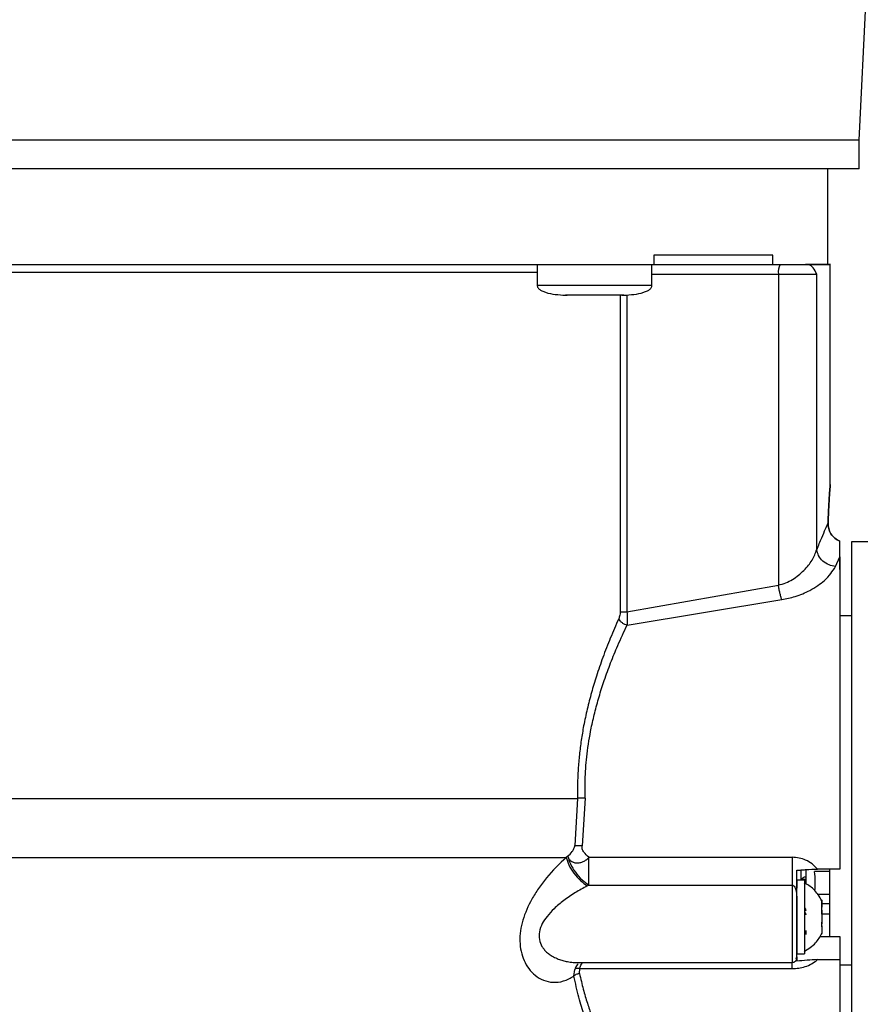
# Model space of a CAD drawing. Header units: inches. Extents: x 170 to 288, y 234 to 248.
# Tile 48 of 192: x 177.661 to 177.777, y 244.129 to 244.264. Entities that reach past the tile are written whole.
import ezdxf

# ---------------------------------------------------------------- set-up
doc = ezdxf.new("R2010")
doc.units = ezdxf.units.IN
doc.header["$LTSCALE"] = 0.25
doc.header["$MEASUREMENT"] = 0
doc.layers.add('ANNOTATIONS', color=1, linetype='Continuous')
doc.layers.add('SLIM E GUIDE MOTOR LH', color=7, linetype='Continuous')
doc.styles.add('ARIAL', font='arial.ttf', dxfattribs={"height": 0.09375})
doc.dimstyles.new('STANDARD$0', dxfattribs={"dimtxt": 0.09375, "dimasz": 0.09375, "dimexe": 0.03125, "dimexo": 0.046875, "dimgap": 0.09, "dimtad": 0, "dimtih": 1, "dimtoh": 1, "dimdec": 4, "dimzin": 0, "dimdsep": 46, "dimtxsty": 'ARIAL', "dimcen": 0.09, "dimadec": 0, "dimazin": 0, "dimtfac": 1, "dimtdec": 4, "dimtofl": 0, "dimtmove": 0, "dimatfit": 1, "dimfxl": 1, "dimtolj": 1, "dimtzin": 0, "dimarcsym": 0})

# ---------------------------------------------------------------- blocks, each defined once
blk = doc.blocks.new('*D8')
at = {"layer": 'ANNOTATIONS', "color": 0, "lineweight": -2, "transparency": 16777216}
for p, q in [((177.4958, 244.77894), (177.4958, 245.43378)), ((178.12042, 244.28247), (178.12042, 245.43378)), ((177.40205, 245.40253), (177.3083, 245.40253)), ((178.21417, 245.40253), (178.30792, 245.40253))]:
    blk.add_line(p, q, dxfattribs=at)
at = {"layer": 'ANNOTATIONS', "color": 0, "transparency": 16777216}
for points in [[(177.40205, 245.41815), (177.40205, 245.3869), (177.4958, 245.40253)], [(178.21417, 245.41815), (178.21417, 245.3869), (178.12042, 245.40253)]]:
    blk.add_solid(points, dxfattribs=at)
at = {"layer": 'defpoints', "color": 0, "transparency": 16777216}
for p in [(178.12042, 245.40253), (177.4958, 244.68519), (178.12042, 244.18872)]:
    blk.add_point(p, dxfattribs=at)
at = {"layer": 'ANNOTATIONS', "color": 0, "transparency": 16777216, "insert": (177.85912, 245.40253), "char_height": 0.09375, "attachment_point": 5, "style": 'ARIAL'}
blk.add_mtext('\\A1;27 1/2"', dxfattribs=at)

msp = doc.modelspace()

# ---------------------------------------------------------------- linework, layer by layer
at = {"layer": 'SLIM E GUIDE MOTOR LH'}
for p, q in [((177.7764, 244.24712), (177.77863, 244.29174)), ((177.7764, 244.24319), (177.7764, 244.24712)), ((177.77213, 244.23005), (177.77213, 244.24319)), ((177.74824, 244.23137), (177.74824, 244.23006)), ((177.76459, 244.23006), (177.76459, 244.23137)), ((177.73225, 244.23006), (177.73225, 244.22717)), ((177.74799, 244.22717), (177.74799, 244.23006)), ((177.74824, 244.23006), (177.76459, 244.23006)), ((177.76905, 244.23006), (177.7695, 244.23006)), ((177.77246, 244.19988), (177.77246, 244.23007)), ((177.74799, 244.22875), (177.76534, 244.22875)), ((177.76534, 244.22875), (177.76534, 244.18605)), ((177.77061, 244.19092), (177.77061, 244.22875)), ((177.73618, 244.22586), (177.73636, 244.22586)), ((177.73728, 244.22586), (177.73722, 244.22586)), ((177.74302, 244.22586), (177.74296, 244.22586)), ((177.74361, 244.22586), (177.74362, 244.18237)), ((177.74387, 244.22586), (177.74406, 244.22586)), ((177.74455, 244.22586), (177.74455, 244.18237)), ((177.77377, 244.18992), (177.77377, 244.19209)), ((177.77761, 244.192), (177.77537, 244.192)), ((177.77317, 244.1886), (177.77377, 244.18992)), ((177.74455, 244.18237), (177.76534, 244.18605)), ((177.74458, 244.18057), (177.7658, 244.18408)), ((177.77537, 244.18183), (177.77377, 244.18183)), ((177.73779, 244.15679), (177.7374, 244.15031)), ((177.73881, 244.15683), (177.7384, 244.15028)), ((177.73643, 244.14884), (177.73622, 244.14868)), ((177.73934, 244.1487), (177.76721, 244.1487)), ((177.76843, 244.14686), (177.76843, 244.14568)), ((177.76908, 244.14701), (177.76908, 244.14506)), ((177.77236, 244.14675), (177.7703, 244.14675)), ((177.77377, 244.14709), (177.7707, 244.14709)), ((177.77236, 244.14708), (177.77236, 244.13781)), ((177.76892, 244.14555), (177.76787, 244.14555)), ((177.76787, 244.14555), (177.76787, 244.14446)), ((177.76843, 244.14568), (177.76908, 244.14568)), ((177.73911, 244.14477), (177.73934, 244.14488)), ((177.73934, 244.14488), (177.76721, 244.14488)), ((177.76721, 244.14488), (177.76721, 244.13426)), ((177.77066, 244.14362), (177.77236, 244.14362)), ((177.77128, 244.14177), (177.77128, 244.14276)), ((177.76787, 244.14228), (177.76787, 244.13544)), ((177.76892, 244.14126), (177.76892, 244.13544)), ((177.77126, 244.14177), (177.77128, 244.14177)), ((177.77236, 244.14231), (177.77128, 244.14231)), ((177.77128, 244.1409), (177.77128, 244.14143)), ((177.77236, 244.14089), (177.77128, 244.14089)), ((177.77128, 244.13956), (177.77128, 244.13981)), ((177.76908, 244.13863), (177.76908, 244.13811)), ((177.77128, 244.13928), (177.77125, 244.13928)), ((177.77128, 244.13922), (177.77126, 244.13922)), ((177.77128, 244.13928), (177.77128, 244.13822)), ((177.77101, 244.13781), (177.77378, 244.13781)), ((177.77378, 244.13781), (177.77378, 244.12311)), ((177.73772, 244.13426), (177.76721, 244.13426)), ((177.76779, 244.13478), (177.76782, 244.13489)), ((177.76782, 244.13489), (177.76787, 244.13503)), ((177.76787, 244.13544), (177.76892, 244.13544)), ((177.76787, 244.13474), (177.76787, 244.13442)), ((177.7707, 244.13465), (177.77378, 244.13465)), ((177.73727, 244.13238), (177.73738, 244.13331)), ((177.73804, 244.13276), (177.73808, 244.13343)), ((177.73808, 244.13343), (177.76721, 244.13343)), ((177.77378, 244.13393), (177.77538, 244.13393))]:
    msp.add_line(p, q, dxfattribs=at)
at = {"layer": 'SLIM E GUIDE MOTOR LH', "flags": 128}
for points in [[(177.7764, 244.24712), (177.77617, 244.24712), (177.77547, 244.24712), (177.77433, 244.24712), (177.77272, 244.24712), (177.77068, 244.24712), (177.76821, 244.24712), (177.76532, 244.24712), (177.76203, 244.24712), (177.75836, 244.24712), (177.75433, 244.24712), (177.74996, 244.24712), (177.74527, 244.24712), (177.74029, 244.24712), (177.73506, 244.24712), (177.72959, 244.24712), (177.72393, 244.24712), (177.71809, 244.24712), (177.71212, 244.24712), (177.70604, 244.24712), (177.6999, 244.24712), (177.69372, 244.24712), (177.68754, 244.24712), (177.6814, 244.24712), (177.67532, 244.24712), (177.66935, 244.24712), (177.66352, 244.24712), (177.65785, 244.24712)], [(177.7764, 244.24319), (177.77617, 244.24319), (177.77547, 244.24319), (177.77433, 244.24319), (177.77273, 244.24319), (177.77068, 244.24319), (177.76821, 244.24319), (177.76532, 244.24319), (177.76203, 244.24318), (177.75836, 244.24318), (177.75433, 244.24318), (177.74996, 244.24318), (177.74527, 244.24318), (177.74029, 244.24318), (177.73506, 244.24318), (177.72959, 244.24318), (177.72393, 244.24318), (177.71809, 244.24318), (177.71212, 244.24318), (177.70604, 244.24318), (177.6999, 244.24318), (177.69372, 244.24318), (177.68754, 244.24318), (177.6814, 244.24318), (177.67532, 244.24318), (177.66935, 244.24318), (177.66352, 244.24318), (177.65785, 244.24318)], [(177.6552, 244.22901), (177.66244, 244.22901), (177.66691, 244.22901), (177.67161, 244.22901), (177.6765, 244.22901), (177.68154, 244.22901), (177.68669, 244.22901), (177.69189, 244.22901), (177.69711, 244.22901), (177.7023, 244.22901), (177.70741, 244.22901), (177.71241, 244.22901), (177.71725, 244.22901), (177.72189, 244.22901), (177.72629, 244.22901), (177.73041, 244.22901), (177.73225, 244.22901)], [(177.76534, 244.22875), (177.76628, 244.22875), (177.76717, 244.22875), (177.768, 244.22875), (177.76874, 244.22875), (177.76939, 244.22875), (177.76992, 244.22875), (177.77033, 244.22875), (177.77061, 244.22875)], [(177.74799, 244.22717), (177.74785, 244.22717), (177.74724, 244.22717), (177.74619, 244.22717), (177.74475, 244.22717), (177.74302, 244.22717), (177.74111, 244.22717), (177.73913, 244.22717), (177.73722, 244.22717), (177.73238, 244.22717), (177.73225, 244.22717)], [(177.77537, 244.192), (177.77537, 244.17663), (177.77537, 244.1732), (177.77537, 244.15788), (177.77538, 244.15392), (177.77538, 244.13595), (177.77538, 244.13307), (177.77538, 244.12376)], [(177.64556, 244.15679), (177.64844, 244.15679), (177.6517, 244.15679), (177.65531, 244.15679), (177.65925, 244.15679), (177.66347, 244.15679), (177.66794, 244.15679), (177.67263, 244.15679), (177.67749, 244.15679), (177.68249, 244.15679), (177.68758, 244.15679), (177.69272, 244.15679), (177.69788, 244.15679), (177.70299, 244.15679), (177.70803, 244.15679), (177.71296, 244.15679), (177.71772, 244.15679), (177.72228, 244.15679), (177.7266, 244.15679), (177.73065, 244.15679), (177.73439, 244.15679), (177.73779, 244.15679)], [(177.64554, 244.14868), (177.64822, 244.14868), (177.65129, 244.14868), (177.6585, 244.14868), (177.66257, 244.14868), (177.6669, 244.14868), (177.67147, 244.14868), (177.67623, 244.14868), (177.68113, 244.14868), (177.68615, 244.14868), (177.69123, 244.14868), (177.69633, 244.14868), (177.70141, 244.14868), (177.70642, 244.14868), (177.71132, 244.14868), (177.71607, 244.14868), (177.72064, 244.14868), (177.72497, 244.14868), (177.72903, 244.14868), (177.73279, 244.14868), (177.73622, 244.14868)], [(177.76892, 244.14555), (177.76892, 244.14206), (177.76892, 244.1405)]]:
    msp.add_lwpolyline(points, dxfattribs=at)
at = {"layer": 'SLIM E GUIDE MOTOR LH'}
msp.add_arc((177.7674, 244.22907), 0.00208, 151.5027, 188.8037, dxfattribs=at)
msp.add_ellipse((177.7494, 244.15788), major_axis=(0.01882, -0.01882), ratio=0.49414, start_param=0.394449, end_param=0.552836, dxfattribs=at)
for points, knots in [([(177.76459, 244.23137), (177.76315, 244.23137), (177.76026, 244.23137), (177.75476, 244.23137), (177.75041, 244.23137), (177.74824, 244.23137)], [0, 0, 0, 0, 0.333333, 0.66667, 1, 1, 1, 1]), ([(177.6392, 244.23006), (177.6417, 244.23006), (177.64668, 244.23006), (177.65517, 244.23006), (177.66423, 244.23006), (177.67379, 244.23006), (177.68367, 244.23006), (177.69372, 244.23006), (177.70377, 244.23006), (177.71365, 244.23006), (177.72321, 244.23006), (177.73227, 244.23006), (177.74076, 244.23006), (177.74575, 244.23006), (177.74824, 244.23006)], [0, 0, 0, 0, 0.083335, 0.166667, 0.25, 0.333333, 0.416667, 0.500001, 0.583333, 0.666667, 0.75, 0.833333, 0.916667, 1, 1, 1, 1]), ([(177.76459, 244.23006), (177.76545, 244.23006), (177.76718, 244.23006), (177.76843, 244.23006), (177.76905, 244.23006)], [0, 0, 0, 0, 0.499999, 1, 1, 1, 1]), ([(177.77213, 244.23006), (177.772, 244.23006), (177.77174, 244.23006), (177.76995, 244.23006), (177.76905, 244.23006)], [0, 0, 0, 0, 0.499999, 1, 1, 1, 1]), ([(177.77061, 244.22875), (177.77045, 244.22907), (177.77013, 244.22973), (177.76972, 244.22995), (177.7695, 244.23006)], [0, 0, 0, 0, 0.490942, 1, 1, 1, 1]), ([(177.7695, 244.23006), (177.77033, 244.23006), (177.77198, 244.23006), (177.77272, 244.23006), (177.77227, 244.23006), (177.77213, 244.23006)], [0, 0, 0, 0, 0.409574, 0.81915, 1, 1, 1, 1]), ([(177.73225, 244.22722), (177.73225, 244.22716), (177.73225, 244.22703), (177.73235, 244.22685), (177.73256, 244.22664), (177.73291, 244.22643), (177.73407, 244.22596), (177.73518, 244.22591), (177.73612, 244.22586)], [0, 0, 0, 0, 0.041351, 0.086868, 0.140597, 0.240729, 0.365205, 1, 1, 1, 1]), ([(177.74412, 244.22586), (177.74506, 244.22591), (177.74617, 244.22596), (177.74733, 244.22643), (177.74768, 244.22664), (177.74788, 244.22685), (177.74799, 244.22703), (177.74799, 244.22716), (177.74799, 244.22722)], [0, 0, 0, 0, 0.634816, 0.759295, 0.859375, 0.913155, 0.958641, 1, 1, 1, 1]), ([(177.74012, 244.22586), (177.73959, 244.22586), (177.73855, 244.22586), (177.73722, 244.22586), (177.7363, 244.22586), (177.73618, 244.22586), (177.73612, 244.22586)], [0, 0, 0, 0, 0.2500204, 0.5000059, 0.7500017, 1, 1, 1, 1]), ([(177.74412, 244.22586), (177.74406, 244.22586), (177.74394, 244.22586), (177.74302, 244.22586), (177.74169, 244.22586), (177.74064, 244.22586), (177.74012, 244.22586)], [0, 0, 0, 0, 0.25, 0.499998, 0.750027, 1, 1, 1, 1]), ([(177.77215, 244.19459), (177.77218, 244.19532), (177.77223, 244.19679), (177.77234, 244.19851), (177.77244, 244.19962), (177.77247, 244.20001), (177.77244, 244.19962), (177.77234, 244.19851), (177.77223, 244.19679), (177.77218, 244.19532), (177.77215, 244.19459)], [0, 0, 0, 0, 0.124966, 0.250189, 0.37524, 0.500007, 0.624761, 0.749815, 0.875033, 1, 1, 1, 1]), ([(177.77061, 244.19092), (177.77084, 244.19149), (177.77129, 244.19259), (177.77181, 244.19381), (177.77204, 244.19433), (177.77215, 244.19459)], [0, 0, 0, 0, 0.352499, 0.685897, 1, 1, 1, 1]), ([(177.77377, 244.19209), (177.77353, 244.19221), (177.77305, 244.19244), (177.77252, 244.19307), (177.77219, 244.19381), (177.77217, 244.19433), (177.77215, 244.19459)], [0, 0, 0, 0, 0.249971, 0.499939, 0.749919, 1, 1, 1, 1]), ([(177.77215, 244.19459), (177.77217, 244.19433), (177.77219, 244.19381), (177.77252, 244.19307), (177.77305, 244.19244), (177.77353, 244.19221), (177.77377, 244.19209)], [0, 0, 0, 0, 0.250007, 0.499901, 0.749925, 1, 1, 1, 1]), ([(177.77377, 244.1882), (177.77377, 244.18879), (177.77377, 244.18997), (177.77377, 244.19138), (177.77377, 244.19209)], [0, 0, 0, 0, 0.500001, 1, 1, 1, 1]), ([(177.76534, 244.18605), (177.76569, 244.18615), (177.76638, 244.18634), (177.76762, 244.187), (177.76891, 244.18806), (177.77005, 244.1895), (177.77042, 244.19045), (177.77061, 244.19092)], [0, 0, 0, 0, 0.118247, 0.239302, 0.488317, 0.743475, 1, 1, 1, 1]), ([(177.77317, 244.1886), (177.77287, 244.18866), (177.77224, 244.18877), (177.77141, 244.18932), (177.7708, 244.19007), (177.77067, 244.19064), (177.77061, 244.19092)], [0, 0, 0, 0, 0.241398, 0.49999, 0.758614, 1, 1, 1, 1]), ([(177.77377, 244.18992), (177.77377, 244.18897), (177.77377, 244.18708), (177.77377, 244.18294), (177.77377, 244.17802), (177.77377, 244.17239), (177.77377, 244.16626), (177.77378, 244.15984), (177.77377, 244.15334), (177.77377, 244.14917), (177.77377, 244.14709)], [0, 0, 0, 0, 0.125, 0.249999, 0.375, 0.5, 0.625, 0.75, 0.875, 1, 1, 1, 1]), ([(177.7658, 244.18408), (177.76643, 244.1842), (177.76782, 244.18447), (177.76988, 244.18539), (177.77202, 244.18683), (177.77276, 244.18796), (177.77317, 244.1886)], [0, 0, 0, 0, 0.17118, 0.380655, 0.650357, 1, 1, 1, 1]), ([(177.77377, 244.1882), (177.77377, 244.18766), (177.77377, 244.18658), (177.77377, 244.18425), (177.77377, 244.18232), (177.77377, 244.18183)], [0, 0, 0, 0, 0.427522, 0.855041, 1, 1, 1, 1]), ([(177.7658, 244.18408), (177.76576, 244.18421), (177.76567, 244.18447), (177.76555, 244.18496), (177.76543, 244.18549), (177.76537, 244.18587), (177.76534, 244.18605)], [0, 0, 0, 0, 0.247044, 0.499999, 0.752949, 1, 1, 1, 1]), ([(177.74362, 244.18237), (177.74361, 244.18221), (177.74359, 244.18186), (177.74348, 244.18158), (177.74342, 244.18143)], [0, 0, 0, 0, 0.443603, 1, 1, 1, 1]), ([(177.74362, 244.18237), (177.74367, 244.18237), (177.74377, 244.18237), (177.744, 244.18237), (177.74426, 244.18237), (177.74445, 244.18237), (177.74455, 244.18237)], [0, 0, 0, 0, 0.2500626, 0.5000619, 0.7499878, 1, 1, 1, 1]), ([(177.74455, 244.18237), (177.74457, 244.18207), (177.74462, 244.18141), (177.74459, 244.18087), (177.74458, 244.18057)], [0, 0, 0, 0, 0.458065, 1, 1, 1, 1]), ([(177.74342, 244.18143), (177.74303, 244.18055), (177.74229, 244.17887), (177.74126, 244.17621), (177.74039, 244.17371), (177.73968, 244.17133), (177.73909, 244.16906), (177.73862, 244.16687), (177.73827, 244.16477), (177.73802, 244.16279), (177.73785, 244.16079), (177.73776, 244.15879), (177.73778, 244.15746), (177.73779, 244.15679)], [0, 0, 0, 0, 0.1294, 0.249646, 0.360567, 0.45266, 0.54293, 0.631843, 0.706802, 0.780758, 0.854046, 0.927011, 1, 1, 1, 1]), ([(177.73881, 244.15683), (177.73881, 244.15779), (177.7388, 244.15981), (177.73907, 244.16304), (177.73954, 244.16599), (177.74013, 244.16859), (177.74073, 244.17078), (177.74146, 244.17308), (177.74232, 244.17543), (177.74338, 244.178), (177.74415, 244.17965), (177.74458, 244.18057)], [0, 0, 0, 0, 0.107909, 0.228586, 0.366093, 0.450924, 0.541287, 0.637296, 0.745381, 0.857496, 1, 1, 1, 1]), ([(177.74342, 244.18143), (177.74347, 244.18134), (177.74358, 244.18115), (177.74387, 244.1809), (177.74421, 244.18069), (177.74446, 244.18061), (177.74458, 244.18057)], [0, 0, 0, 0, 0.244234, 0.499931, 0.755681, 1, 1, 1, 1]), ([(177.73881, 244.15683), (177.73871, 244.15683), (177.73852, 244.15682), (177.73824, 244.15681), (177.73798, 244.1568), (177.73785, 244.15679), (177.73779, 244.15679)], [0, 0, 0, 0, 0.246809, 0.500027, 0.753048, 1, 1, 1, 1]), ([(177.73643, 244.14884), (177.73665, 244.14904), (177.73697, 244.14933), (177.73725, 244.14981), (177.73737, 244.1501), (177.73739, 244.15024), (177.7374, 244.15031)], [0, 0, 0, 0, 0.51395, 0.773442, 0.888798, 1, 1, 1, 1]), ([(177.7374, 244.15031), (177.73747, 244.15032), (177.7376, 244.15033), (177.73785, 244.15033), (177.73812, 244.15031), (177.73831, 244.15029), (177.7384, 244.15028)], [0, 0, 0, 0, 0.246477, 0.499379, 0.752676, 1, 1, 1, 1]), ([(177.73934, 244.1487), (177.73909, 244.14891), (177.7387, 244.14923), (177.73844, 244.14975), (177.73838, 244.15006), (177.7384, 244.15021), (177.7384, 244.15028)], [0, 0, 0, 0, 0.509287, 0.770559, 0.887153, 1, 1, 1, 1]), ([(177.73622, 244.14868), (177.73529, 244.14779), (177.73396, 244.14652), (177.73242, 244.14447), (177.73124, 244.14258), (177.73035, 244.14058), (177.72991, 244.1386), (177.72982, 244.13714), (177.72999, 244.13575), (177.73041, 244.13447), (177.73108, 244.13335), (177.73198, 244.13242), (177.73312, 244.13176), (177.73444, 244.13147), (177.73586, 244.13162), (177.7368, 244.13212), (177.73727, 244.13238)], [0, 0, 0, 0, 0.139115, 0.199625, 0.25657, 0.358858, 0.409066, 0.457874, 0.510802, 0.564943, 0.622935, 0.686599, 0.757641, 0.835439, 0.917603, 1, 1, 1, 1]), ([(177.73622, 244.14868), (177.73633, 244.14834), (177.73654, 244.14763), (177.73724, 244.1465), (177.73813, 244.14548), (177.73879, 244.145), (177.73911, 244.14477)], [0, 0, 0, 0, 0.243341, 0.500632, 0.757615, 1, 1, 1, 1]), ([(177.73643, 244.14884), (177.73645, 244.1488), (177.73648, 244.14867), (177.7366, 244.14844), (177.73682, 244.1482), (177.73706, 244.14806), (177.73732, 244.14797), (177.73764, 244.14791), (177.73811, 244.14795), (177.73857, 244.14811), (177.73899, 244.14835), (177.73923, 244.14858), (177.73934, 244.1487)], [0, 0, 0, 0, 0.046583, 0.125589, 0.250403, 0.361786, 0.3754, 0.500376, 0.638122, 0.750466, 0.874546, 1, 1, 1, 1]), ([(177.73644, 244.14885), (177.73654, 244.1485), (177.73675, 244.14777), (177.73745, 244.14662), (177.73835, 244.14559), (177.73902, 244.14511), (177.73934, 244.14488)], [0, 0, 0, 0, 0.242704, 0.499978, 0.757279, 1, 1, 1, 1]), ([(177.73934, 244.14488), (177.73934, 244.14515), (177.73934, 244.14567), (177.73934, 244.14665), (177.73934, 244.14768), (177.73934, 244.14836), (177.73934, 244.1487)], [0, 0, 0, 0, 0.249997, 0.500003, 0.750004, 1, 1, 1, 1]), ([(177.7707, 244.14709), (177.77046, 244.14733), (177.76999, 244.14782), (177.76911, 244.14832), (177.76818, 244.14864), (177.76754, 244.14868), (177.76721, 244.1487)], [0, 0, 0, 0, 0.259781, 0.518066, 0.758816, 1, 1, 1, 1]), ([(177.76721, 244.1487), (177.76721, 244.14836), (177.76721, 244.14768), (177.76721, 244.14665), (177.76721, 244.14567), (177.76721, 244.14515), (177.76721, 244.14488)], [0, 0, 0, 0, 0.250001, 0.500001, 0.750007, 1, 1, 1, 1]), ([(177.76787, 244.14691), (177.76807, 244.14692), (177.76847, 244.14696), (177.76888, 244.14699), (177.76962, 244.14706), (177.77017, 244.14707), (177.7707, 244.14709)], [0, 0, 0, 0, 0.212594, 0.4232293, 0.449235, 1, 1, 1, 1]), ([(177.76787, 244.14224), (177.76787, 244.14288), (177.76787, 244.14399), (177.76787, 244.14541), (177.76787, 244.1464), (177.76787, 244.14691)], [0, 0, 0, 0, 0.400377, 0.690907, 1, 1, 1, 1]), ([(177.76843, 244.14568), (177.76851, 244.14575), (177.76866, 244.14587), (177.76887, 244.14599), (177.76896, 244.146), (177.76901, 244.14601)], [0, 0, 0, 0, 0.392326, 0.664948, 1, 1, 1, 1]), ([(177.77131, 244.14272), (177.77097, 244.1433), (177.77035, 244.14434), (177.76931, 244.14495), (177.76886, 244.14521)], [0, 0, 0, 0, 0.559973, 1, 1, 1, 1]), ([(177.73911, 244.14477), (177.73856, 244.14447), (177.73747, 244.14389), (177.73593, 244.14284), (177.73461, 244.14175), (177.73361, 244.14067), (177.73289, 244.13961), (177.73248, 244.13849), (177.73247, 244.13737), (177.73279, 244.13658), (177.73318, 244.13605), (177.73355, 244.13566), (177.73403, 244.13528), (177.73463, 244.13493), (177.73526, 244.13467), (177.73592, 244.13447), (177.73661, 244.13433), (177.73727, 244.13426), (177.7377, 244.13426), (177.73786, 244.13427)], [0, 0, 0, 0, 0.102779, 0.205215, 0.296764, 0.370038, 0.431678, 0.493545, 0.5538, 0.615878, 0.647249, 0.681548, 0.722524, 0.769056, 0.821318, 0.862191, 0.910755, 0.967019, 1, 1, 1, 1]), ([(177.76721, 244.14488), (177.76724, 244.14488), (177.76729, 244.14488), (177.76739, 244.14483), (177.76759, 244.14464), (177.76789, 244.14378), (177.76788, 244.14292), (177.76787, 244.14224)], [0, 0, 0, 0, 0.024784, 0.051382, 0.114779, 0.302678, 1, 1, 1, 1]), ([(177.77125, 244.14285), (177.77125, 244.14285), (177.77124, 244.14286), (177.77125, 244.14286), (177.77125, 244.14285), (177.77127, 244.14281), (177.77128, 244.14278), (177.77128, 244.14277)], [0, 0, 0, 0, 0.053017, 0.124776, 0.51368, 0.902105, 1, 1, 1, 1]), ([(177.77128, 244.14277), (177.77128, 244.14272), (177.77128, 244.14262), (177.77128, 244.14223), (177.77128, 244.14194), (177.77128, 244.14184)], [0, 0, 0, 0, 0.400227, 0.800416, 1, 1, 1, 1]), ([(177.76787, 244.13503), (177.76787, 244.13514), (177.76787, 244.13534), (177.76787, 244.13594), (177.76787, 244.13673), (177.76787, 244.13769), (177.76787, 244.13876), (177.76787, 244.13992), (177.76787, 244.14111), (177.76787, 244.14186), (177.76787, 244.14224)], [0, 0, 0, 0, 0.125001, 0.250005, 0.375004, 0.500003, 0.625001, 0.75, 0.875001, 1, 1, 1, 1]), ([(177.76892, 244.14186), (177.76896, 244.1418), (177.76902, 244.1417), (177.76907, 244.14153), (177.76908, 244.14142), (177.76908, 244.14137)], [0, 0, 0, 0, 0.4221729, 0.7255226, 1, 1, 1, 1]), ([(177.76892, 244.14125), (177.76896, 244.1412), (177.76904, 244.1411), (177.76908, 244.14094), (177.76908, 244.14085), (177.76908, 244.14082)], [0, 0, 0, 0, 0.380945, 0.845544, 1, 1, 1, 1]), ([(177.77128, 244.14184), (177.77127, 244.14182), (177.77125, 244.14179), (177.77124, 244.1417), (177.77125, 244.14159), (177.77126, 244.1415), (177.77128, 244.14145), (177.77128, 244.14143)], [0, 0, 0, 0, 0.2293377, 0.4589803, 0.6795279, 0.8974353, 1, 1, 1, 1]), ([(177.77128, 244.14143), (177.77128, 244.14119), (177.77128, 244.1407), (177.77128, 244.14004), (177.77128, 244.13968), (177.77128, 244.13956)], [0, 0, 0, 0, 0.400198, 0.800398, 1, 1, 1, 1]), ([(177.76886, 244.13578), (177.76943, 244.13613), (177.77046, 244.13676), (177.77105, 244.13781), (177.77131, 244.13827)], [0, 0, 0, 0, 0.559993, 1, 1, 1, 1]), ([(177.77128, 244.13956), (177.77127, 244.13952), (177.77125, 244.13944), (177.77124, 244.13933), (177.77125, 244.13924), (177.77126, 244.13918), (177.77128, 244.13916), (177.77128, 244.13915)], [0, 0, 0, 0, 0.229297, 0.459008, 0.679562, 0.897449, 1, 1, 1, 1]), ([(177.77128, 244.13915), (177.77128, 244.13896), (177.77128, 244.13858), (177.77128, 244.1383), (177.77128, 244.13824), (177.77128, 244.13822)], [0, 0, 0, 0, 0.400226, 0.80044, 1, 1, 1, 1]), ([(177.77124, 244.13813), (177.77125, 244.13814), (177.77125, 244.13814), (177.77127, 244.13818), (177.77128, 244.13821), (177.77128, 244.13822)], [0, 0, 0, 0, 0.444363, 0.887913, 1, 1, 1, 1]), ([(177.73808, 244.13343), (177.73815, 244.13365), (177.73826, 244.13401), (177.73843, 244.13419), (177.7385, 244.13426)], [0, 0, 0, 0, 0.624174, 1, 1, 1, 1]), ([(177.76721, 244.13427), (177.76723, 244.13427), (177.76732, 244.13426), (177.76749, 244.13431), (177.76769, 244.13444), (177.76782, 244.13464), (177.76787, 244.13481), (177.76787, 244.1349), (177.76787, 244.13492)], [0, 0, 0, 0, 0.05545, 0.271674, 0.501753, 0.731947, 0.948023, 1, 1, 1, 1]), ([(177.76721, 244.13343), (177.76752, 244.13344), (177.76813, 244.13347), (177.76904, 244.13369), (177.76995, 244.13405), (177.77044, 244.13445), (177.7707, 244.13465)], [0, 0, 0, 0, 0.228386, 0.456821, 0.718357, 1, 1, 1, 1]), ([(177.76721, 244.13343), (177.76721, 244.13366), (177.76721, 244.13402), (177.76721, 244.1342), (177.76721, 244.13426)], [0, 0, 0, 0, 0.66389, 1, 1, 1, 1]), ([(177.76787, 244.13503), (177.76787, 244.13492), (177.76787, 244.13474), (177.76787, 244.13475), (177.76787, 244.13475)], [0, 0, 0, 0, 0.630322, 1, 1, 1, 1]), ([(177.7707, 244.13465), (177.77022, 244.13463), (177.76927, 244.13459), (177.76834, 244.13448), (177.76787, 244.13442)], [0, 0, 0, 0, 0.496543, 1, 1, 1, 1]), ([(177.73786, 244.13406), (177.73781, 244.13401), (177.7376, 244.13385), (177.73747, 244.13354), (177.73738, 244.13331)], [0, 0, 0, 0, 0.252869, 1, 1, 1, 1]), ([(177.73808, 244.13343), (177.73801, 244.13344), (177.73788, 244.13345), (177.73769, 244.13344), (177.73751, 244.13339), (177.73742, 244.13333), (177.73738, 244.13331)], [0, 0, 0, 0, 0.244762, 0.49721, 0.751075, 1, 1, 1, 1]), ([(177.73727, 244.13238), (177.73732, 244.13243), (177.73741, 244.13252), (177.7376, 244.13264), (177.73781, 244.13272), (177.73796, 244.13275), (177.73804, 244.13276)], [0, 0, 0, 0, 0.246233, 0.499918, 0.754054, 1, 1, 1, 1]), ([(177.74004, 244.12325), (177.73996, 244.12344), (177.73981, 244.12382), (177.7395, 244.12465), (177.73911, 244.1257), (177.73859, 244.12727), (177.73794, 244.12939), (177.73749, 244.13138), (177.73727, 244.13238)], [0, 0, 0, 0, 0.12661, 0.253515, 0.399217, 0.544867, 0.772541, 1, 1, 1, 1]), ([(177.73804, 244.13276), (177.73821, 244.13202), (177.73855, 244.13054), (177.73912, 244.12864), (177.73968, 244.12697), (177.7402, 244.12559), (177.74064, 244.12449), (177.7409, 244.12387), (177.74104, 244.12354), (177.74111, 244.12338), (177.74116, 244.12326), (177.7412, 244.12317), (177.74122, 244.12312), (177.74123, 244.12311), (177.74123, 244.12311)], [0, 0, 0, 0, 0.124727, 0.24956, 0.374479, 0.499484, 0.624539, 0.749632, 0.792029, 0.834148, 0.875998, 0.917585, 0.958916, 1, 1, 1, 1])]:
    msp.add_open_spline(points, degree=3, knots=knots, dxfattribs=at)

# ---------------------------------------------------------------- dimensions: what is measured, and where the dimension line sits
at = {"layer": 'ANNOTATIONS'}
dim = msp.add_linear_dim(base=(178.12042, 245.40253), p1=(177.4958, 244.68519), p2=(178.12042, 244.18872), text='27 1/2"', dimstyle='STANDARD$0', override={"dimexo": 0.09375}, dxfattribs=at)
dim.commit()
dim.dimension.update_dxf_attribs({"geometry": '*D8', "text_midpoint": (177.85912, 245.40253), "dimtype": 160})

doc.saveas('drawing.dxf')
